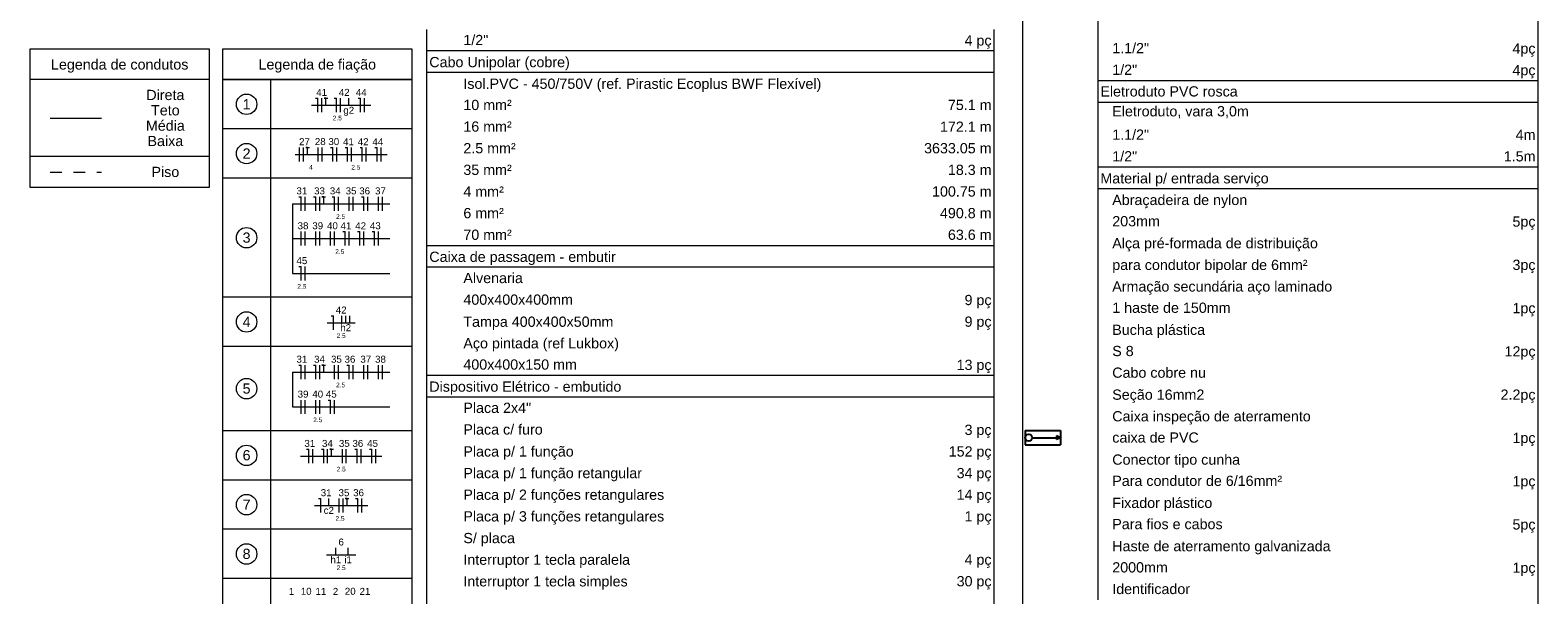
# Model space of a CAD drawing. Header units: feet. Extents: x -18 to 1038, y -110 to 48.
# Tile 13 of 199: x 7 to 23, y -35 to -29. Entities that reach past the tile are written whole.
import ezdxf

# ---------------------------------------------------------------- set-up
doc = ezdxf.new("R2010")
doc.units = ezdxf.units.FT
doc.header["$MEASUREMENT"] = 0
doc.linetypes.add('JIS_02_1.2', pattern=[0.25, 0.125, -0.125])
for name, color, linetype, lineweight in [('DI-Tabelas', 7, 'Continuous', 5), ('EL-Fios (Fase 1)', 7, 'Continuous', 5), ('EL-Fios (Fase 2)', 7, 'Continuous', 5), ('EL-Fios (Fase 3)', 7, 'Continuous', 5), ('EL-Fios (Neutro)', 7, 'Continuous', 5), ('EL-Fios (Retorno)', 7, 'Continuous', 5), ('EL-Fios (Terra)', 7, 'Continuous', 5), ('EL-Textos fios', 7, 'Continuous', 5)]:
    doc.layers.add(name, color=color, linetype=linetype, lineweight=lineweight)
doc.layers.add('P-SIMBOL', color=5, linetype='Continuous')
doc.styles.add('Arial', font='arial.ttf')

msp = doc.modelspace()

# ---------------------------------------------------------------- hatches: boundary and pattern name
at = {"layer": 'P-SIMBOL', "linetype": 'Continuous'}
msp.add_hatch(color=7, dxfattribs=at).paths.add_polyline_path([(17.8476, -33.555), (17.8039, -33.5351), (17.804, -33.5753)])

# ---------------------------------------------------------------- linework, layer by layer
at = {"layer": 'DI-Tabelas'}
for p, q in [((17.4433, -39.9765), (17.4433, -27.1335)), ((22.9834, -27.1335), (22.9834, -39.9765)), ((18.2518, -29.2519), (18.2518, -29.0193)), ((22.9834, -29.0193), (22.9834, -29.2519)), ((11.0325, -29.3974), (11.0325, -29.1648)), ((17.1315, -29.1648), (17.1315, -29.3974)), ((18.2518, -29.4845), (18.2518, -29.2519)), ((22.9834, -29.2519), (22.9834, -29.4845)), ((6.7634, -29.7052), (6.7634, -29.3726)), ((6.7634, -29.3726), (8.6897, -29.3726)), ((8.6897, -29.3726), (8.6897, -29.7052)), ((8.8348, -29.7054), (8.8348, -29.3728)), ((8.8348, -29.3728), (10.8701, -29.3728)), ((10.8701, -29.3728), (10.8701, -29.7054)), ((11.3989, -29.3974), (11.0325, -29.3974)), ((11.0325, -29.63), (11.0325, -29.3974)), ((15.1189, -29.3974), (11.3989, -29.3974)), ((17.1315, -29.3974), (15.1189, -29.3974)), ((17.1315, -29.3974), (17.1315, -29.63)), ((18.2518, -29.7171), (18.2518, -29.4845)), ((22.9834, -29.4845), (22.9834, -29.7171)), ((17.1315, -29.63), (11.0325, -29.63)), ((11.0325, -29.8626), (11.0325, -29.63)), ((17.1315, -29.63), (17.1315, -29.8626)), ((8.6897, -29.7052), (6.7634, -29.7052)), ((6.7634, -30.5328), (6.7634, -29.7052)), ((8.6897, -29.7052), (8.6897, -30.5328)), ((10.8701, -29.7054), (8.8348, -29.7054)), ((8.8348, -30.2354), (8.8348, -29.7054)), ((8.8348, -29.7054), (9.3488, -29.7054)), ((9.3488, -29.7054), (9.3488, -30.2354)), ((9.3488, -29.7054), (10.8701, -29.7054)), ((10.8701, -29.7054), (10.8701, -30.2354)), ((22.0485, -29.7171), (18.2518, -29.7171)), ((18.2518, -29.9497), (18.2518, -29.7171)), ((22.9834, -29.7171), (22.0485, -29.7171)), ((22.9834, -29.7171), (22.9834, -29.9497)), ((11.0325, -30.0952), (11.0325, -29.8626)), ((17.1315, -29.8626), (17.1315, -30.0952)), ((22.9834, -29.9497), (18.2518, -29.9497)), ((18.2518, -30.1823), (18.2518, -29.9497)), ((22.9834, -29.9497), (22.9834, -30.1823)), ((11.0325, -30.3278), (11.0325, -30.0952)), ((17.1315, -30.0952), (17.1315, -30.3278)), ((9.3488, -30.2354), (8.8348, -30.2354)), ((8.8348, -30.7654), (8.8348, -30.2354)), ((10.8701, -30.2354), (9.3488, -30.2354)), ((9.3488, -30.2354), (9.3488, -30.7654)), ((10.8701, -30.2354), (10.8701, -30.7654)), ((11.0325, -30.5604), (11.0325, -30.3278)), ((17.1315, -30.3278), (17.1315, -30.5604)), ((18.2518, -30.4149), (18.2518, -30.1823)), ((22.9834, -30.1823), (22.9834, -30.4149)), ((18.2518, -30.6475), (18.2518, -30.4149)), ((22.9834, -30.4149), (22.9834, -30.6475)), ((7.7464, -30.5328), (6.7634, -30.5328)), ((6.7634, -30.8654), (6.7634, -30.5328)), ((8.6897, -30.5328), (7.7464, -30.5328)), ((8.6897, -30.5328), (8.6897, -30.8654)), ((11.0325, -30.793), (11.0325, -30.5604)), ((17.1315, -30.5604), (17.1315, -30.793)), ((22.0485, -30.6475), (18.2518, -30.6475)), ((18.2518, -30.8801), (18.2518, -30.6475)), ((22.9834, -30.6475), (22.0485, -30.6475)), ((22.9834, -30.6475), (22.9834, -30.8801)), ((9.3488, -30.7654), (8.8348, -30.7654)), ((8.8348, -32.0454), (8.8348, -30.7654)), ((10.8701, -30.7654), (9.3488, -30.7654)), ((9.3488, -30.7654), (9.3488, -32.0454)), ((10.8701, -30.7654), (10.8701, -32.0454)), ((11.0325, -31.0256), (11.0325, -30.793)), ((17.1315, -30.793), (17.1315, -31.0256)), ((7.7464, -30.8654), (6.7634, -30.8654)), ((8.6897, -30.8654), (7.7464, -30.8654)), ((22.9834, -30.8801), (18.2518, -30.8801)), ((18.2518, -31.1127), (18.2518, -30.8801)), ((22.9834, -30.8801), (22.9834, -31.1127)), ((11.0325, -31.2582), (11.0325, -31.0256)), ((17.1315, -31.0256), (17.1315, -31.2582)), ((18.2518, -31.3453), (18.2518, -31.1127)), ((22.9834, -31.1127), (22.9834, -31.3453)), ((11.0325, -31.4908), (11.0325, -31.2582)), ((17.1315, -31.2582), (17.1315, -31.4908)), ((18.2518, -31.5779), (18.2518, -31.3453)), ((22.9834, -31.3453), (22.9834, -31.5779)), ((11.3989, -31.4908), (11.0325, -31.4908)), ((11.0325, -31.7234), (11.0325, -31.4908)), ((15.1189, -31.4908), (11.3989, -31.4908)), ((17.1315, -31.4908), (15.1189, -31.4908)), ((17.1315, -31.4908), (17.1315, -31.7234)), ((18.2518, -31.8105), (18.2518, -31.5779)), ((22.9834, -31.5779), (22.9834, -31.8105)), ((17.1315, -31.7234), (11.0325, -31.7234)), ((11.0325, -31.956), (11.0325, -31.7234)), ((17.1315, -31.7234), (17.1315, -31.956)), ((18.2518, -32.0431), (18.2518, -31.8105)), ((22.9834, -31.8105), (22.9834, -32.0431)), ((9.3488, -32.0454), (8.8348, -32.0454)), ((8.8348, -32.5754), (8.8348, -32.0454)), ((10.8701, -32.0454), (9.3488, -32.0454)), ((9.3488, -32.0454), (9.3488, -32.5754)), ((10.8701, -32.0454), (10.8701, -32.5754)), ((11.0325, -32.1886), (11.0325, -31.956)), ((17.1315, -31.956), (17.1315, -32.1886)), ((18.2518, -32.2757), (18.2518, -32.0431)), ((22.9834, -32.0431), (22.9834, -32.2757)), ((11.0325, -32.4212), (11.0325, -32.1886)), ((17.1315, -32.1886), (17.1315, -32.4212)), ((18.2518, -32.5083), (18.2518, -32.2757)), ((22.9834, -32.2757), (22.9834, -32.5083)), ((11.0325, -32.6538), (11.0325, -32.4212)), ((17.1315, -32.4212), (17.1315, -32.6538)), ((9.3488, -32.5754), (8.8348, -32.5754)), ((8.8348, -33.4804), (8.8348, -32.5754)), ((10.8701, -32.5754), (9.3488, -32.5754)), ((9.3488, -32.5754), (9.3488, -33.4804)), ((10.8701, -32.5754), (10.8701, -33.4804)), ((18.2518, -32.7409), (18.2518, -32.5083)), ((22.9834, -32.5083), (22.9834, -32.7409)), ((11.0325, -32.8864), (11.0325, -32.6538)), ((17.1315, -32.6538), (17.1315, -32.8864)), ((18.2518, -32.9735), (18.2518, -32.7409)), ((22.9834, -32.7409), (22.9834, -32.9735)), ((11.3989, -32.8864), (11.0325, -32.8864)), ((11.0325, -33.119), (11.0325, -32.8864)), ((15.1189, -32.8864), (11.3989, -32.8864)), ((17.1315, -32.8864), (15.1189, -32.8864)), ((17.1315, -32.8864), (17.1315, -33.119)), ((18.2518, -33.2061), (18.2518, -32.9735)), ((22.9834, -32.9735), (22.9834, -33.2061)), ((17.1315, -33.119), (11.0325, -33.119)), ((11.0325, -33.3516), (11.0325, -33.119)), ((17.1315, -33.119), (17.1315, -33.3516)), ((18.2518, -33.4387), (18.2518, -33.2061)), ((22.9834, -33.2061), (22.9834, -33.4387)), ((11.0325, -33.5842), (11.0325, -33.3516)), ((17.1315, -33.3516), (17.1315, -33.5842)), ((9.3488, -33.4804), (8.8348, -33.4804)), ((8.8348, -34.0104), (8.8348, -33.4804)), ((10.8701, -33.4804), (9.3488, -33.4804)), ((9.3488, -33.4804), (9.3488, -34.0104)), ((10.8701, -33.4804), (10.8701, -34.0104)), ((18.2518, -33.6713), (18.2518, -33.4387)), ((22.9834, -33.4387), (22.9834, -33.6713)), ((11.0325, -33.8168), (11.0325, -33.5842)), ((17.1315, -33.5842), (17.1315, -33.8168)), ((18.2518, -33.9039), (18.2518, -33.6713)), ((22.9834, -33.6713), (22.9834, -33.9039)), ((11.0325, -34.0494), (11.0325, -33.8168)), ((17.1315, -33.8168), (17.1315, -34.0494)), ((9.3488, -34.0104), (8.8348, -34.0104)), ((8.8348, -34.5404), (8.8348, -34.0104)), ((10.8701, -34.0104), (9.3488, -34.0104)), ((9.3488, -34.0104), (9.3488, -34.5404)), ((10.8701, -34.0104), (10.8701, -34.5404)), ((11.0325, -34.282), (11.0325, -34.0494)), ((17.1315, -34.0494), (17.1315, -34.282)), ((18.2518, -34.1365), (18.2518, -33.9039)), ((22.9834, -33.9039), (22.9834, -34.1365)), ((18.2518, -34.3691), (18.2518, -34.1365)), ((22.9834, -34.1365), (22.9834, -34.3691)), ((11.0325, -34.5146), (11.0325, -34.282)), ((17.1315, -34.282), (17.1315, -34.5146)), ((18.2518, -34.6017), (18.2518, -34.3691)), ((22.9834, -34.3691), (22.9834, -34.6017)), ((9.3488, -34.5404), (8.8348, -34.5404)), ((8.8348, -35.0704), (8.8348, -34.5404)), ((10.8701, -34.5404), (9.3488, -34.5404)), ((9.3488, -34.5404), (9.3488, -35.0704)), ((10.8701, -34.5404), (10.8701, -35.0704)), ((11.0325, -34.7472), (11.0325, -34.5146)), ((17.1315, -34.5146), (17.1315, -34.7472)), ((18.2518, -34.8343), (18.2518, -34.6017)), ((22.9834, -34.6017), (22.9834, -34.8343)), ((11.0325, -34.9798), (11.0325, -34.7472)), ((17.1315, -34.7472), (17.1315, -34.9798)), ((18.2518, -35.0669), (18.2518, -34.8343)), ((22.9834, -34.8343), (22.9834, -35.0669)), ((11.0325, -35.2124), (11.0325, -34.9798)), ((17.1315, -34.9798), (17.1315, -35.2124)), ((9.3488, -35.0704), (8.8348, -35.0704)), ((8.8348, -36.3504), (8.8348, -35.0704)), ((10.8701, -35.0704), (9.3488, -35.0704)), ((9.3488, -35.0704), (9.3488, -36.3504)), ((10.8701, -35.0704), (10.8701, -36.3504)), ((18.2518, -35.2995), (18.2518, -35.0669)), ((22.9834, -35.0669), (22.9834, -35.2995)), ((11.0325, -35.445), (11.0325, -35.2124)), ((17.1315, -35.2124), (17.1315, -35.445))]:
    msp.add_line(p, q, dxfattribs=at)
at = {"layer": 'DI-Tabelas', "color": 7, "linetype": 'Continuous'}
msp.add_line((6.9799, -30.119), (7.5299, -30.119), dxfattribs=at)
at = {"layer": 'DI-Tabelas', "color": 7, "linetype": 'JIS_02_1.2'}
msp.add_line((6.9799, -30.6991), (7.5299, -30.6991), dxfattribs=at)
at = {"layer": 'DI-Tabelas', "color": 7}
for centre in [(9.0918, -29.9704), (9.0918, -30.5004), (9.0918, -31.4054), (9.0918, -32.3104), (9.0918, -33.0279), (9.0918, -33.7454), (9.0918, -34.2754), (9.0918, -34.8054)]:
    msp.add_circle(centre, 0.11, dxfattribs=at)
at = {"layer": 'EL-Fios (Fase 1)', "color": 7}
for p, q in [((9.7206, -31.1149), (9.7206, -30.9649)), ((9.8787, -31.1149), (9.8787, -30.9649)), ((10.0795, -31.1149), (10.0795, -30.9649)), ((10.1947, -31.1149), (10.1947, -30.9649)), ((10.5108, -31.1149), (10.5108, -30.9649)), ((9.6778, -31.4899), (9.6778, -31.3399)), ((9.8358, -31.4899), (9.8358, -31.3399)), ((9.9938, -31.4899), (9.9938, -31.3399)), ((9.7206, -31.8649), (9.7206, -31.7149)), ((9.7206, -32.9249), (9.7206, -32.7749)), ((9.8787, -32.9249), (9.8787, -32.7749)), ((10.0367, -32.9249), (10.0367, -32.7749)), ((10.3528, -32.9249), (10.3528, -32.7749)), ((10.5108, -32.9249), (10.5108, -32.7749)), ((9.6778, -33.2999), (9.6778, -33.1499)), ((9.8358, -33.2999), (9.8358, -33.1499)), ((10.0367, -33.2999), (10.0367, -33.1499)), ((9.8059, -33.8299), (9.8059, -33.6799)), ((9.9639, -33.8299), (9.9639, -33.6799)), ((10.122, -33.8299), (10.122, -33.6799)), ((10.4809, -33.8299), (10.4809, -33.6799)), ((10.0866, -34.3599), (10.0866, -34.2099))]:
    msp.add_line(p, q, dxfattribs=at)
at = {"layer": 'EL-Fios (Fase 2)', "color": 7}
for p, q in [((10.1034, -30.0549), (10.1034, -29.9049)), ((9.662, -30.5849), (9.662, -30.4349)), ((9.8629, -30.5849), (9.8629, -30.4349)), ((10.3799, -30.5849), (10.3799, -30.4349)), ((10.5537, -31.1149), (10.5537, -30.9649)), ((9.7206, -31.4899), (9.7206, -31.3399)), ((9.8787, -31.4899), (9.8787, -31.3399)), ((10.0367, -31.4899), (10.0367, -31.3399)), ((10.3528, -31.4899), (10.3528, -31.3399)), ((10.3956, -32.9249), (10.3956, -32.7749)), ((10.5537, -32.9249), (10.5537, -32.7749)), ((9.7206, -33.2999), (9.7206, -33.1499)), ((9.8787, -33.2999), (9.8787, -33.1499))]:
    msp.add_line(p, q, dxfattribs=at)
at = {"layer": 'EL-Fios (Fase 3)', "color": 7}
for p, q in [((9.9025, -30.0549), (9.9025, -29.9049)), ((10.3599, -30.0549), (10.3599, -29.9049)), ((9.7049, -30.5849), (9.7049, -30.4349)), ((9.9058, -30.5849), (9.9058, -30.4349)), ((10.0638, -30.5849), (10.0638, -30.4349)), ((10.2219, -30.5849), (10.2219, -30.4349)), ((10.5379, -30.5849), (10.5379, -30.4349)), ((10.2376, -31.1149), (10.2376, -30.9649)), ((10.3956, -31.1149), (10.3956, -30.9649)), ((10.1947, -31.4899), (10.1947, -31.3399)), ((10.5108, -31.4899), (10.5108, -31.3399)), ((10.0795, -32.9249), (10.0795, -32.7749)), ((10.2376, -32.9249), (10.2376, -32.7749)), ((10.1648, -33.8299), (10.1648, -33.6799)), ((10.3229, -33.8299), (10.3229, -33.6799)), ((10.1294, -34.3599), (10.1294, -34.2099)), ((10.3303, -34.3599), (10.3303, -34.2099))]:
    msp.add_line(p, q, dxfattribs=at)
at = {"layer": 'EL-Fios (Neutro)', "color": 7}
for p, q in [((9.8347, -29.9049), (9.8597, -29.9049)), ((9.8597, -30.0549), (9.8597, -29.9049)), ((10.0356, -29.9049), (10.0606, -29.9049)), ((10.0606, -30.0549), (10.0606, -29.9049)), ((10.292, -29.9049), (10.317, -29.9049)), ((10.317, -30.0549), (10.317, -29.9049)), ((9.996, -30.4349), (10.021, -30.4349)), ((10.021, -30.5849), (10.021, -30.4349)), ((10.154, -30.4349), (10.179, -30.4349)), ((10.179, -30.5849), (10.179, -30.4349)), ((10.312, -30.4349), (10.337, -30.4349)), ((10.337, -30.5849), (10.337, -30.4349)), ((10.4701, -30.4349), (10.4951, -30.4349)), ((10.4951, -30.5849), (10.4951, -30.4349)), ((9.6528, -30.9649), (9.6778, -30.9649)), ((9.6778, -31.1149), (9.6778, -30.9649)), ((9.8108, -30.9649), (9.8358, -30.9649)), ((9.8358, -31.1149), (9.8358, -30.9649)), ((10.0117, -30.9649), (10.0367, -30.9649)), ((10.0367, -31.1149), (10.0367, -30.9649)), ((10.3278, -30.9649), (10.3528, -30.9649)), ((10.3528, -31.1149), (10.3528, -30.9649)), ((10.1269, -31.3399), (10.1519, -31.3399)), ((10.1519, -31.4899), (10.1519, -31.3399)), ((10.2849, -31.3399), (10.3099, -31.3399)), ((10.3099, -31.4899), (10.3099, -31.3399)), ((10.4429, -31.3399), (10.4679, -31.3399)), ((10.4679, -31.4899), (10.4679, -31.3399)), ((9.6528, -31.7149), (9.6778, -31.7149)), ((9.6778, -31.8649), (9.6778, -31.7149)), ((10.0027, -32.2449), (10.0277, -32.2449)), ((10.0277, -32.3949), (10.0277, -32.2449)), ((9.6528, -32.7749), (9.6778, -32.7749)), ((9.6778, -32.9249), (9.6778, -32.7749)), ((9.8108, -32.7749), (9.8358, -32.7749)), ((9.8358, -32.9249), (9.8358, -32.7749)), ((10.1697, -32.7749), (10.1947, -32.7749)), ((10.1947, -32.9249), (10.1947, -32.7749)), ((9.9688, -33.1499), (9.9938, -33.1499)), ((9.9938, -33.2999), (9.9938, -33.1499)), ((9.738, -33.6799), (9.763, -33.6799)), ((9.763, -33.8299), (9.763, -33.6799)), ((9.8961, -33.6799), (9.9211, -33.6799)), ((9.9211, -33.8299), (9.9211, -33.6799)), ((10.255, -33.6799), (10.28, -33.6799)), ((10.28, -33.8299), (10.28, -33.6799)), ((10.413, -33.6799), (10.438, -33.6799)), ((10.438, -33.8299), (10.438, -33.6799)), ((9.8643, -34.2099), (9.8893, -34.2099)), ((9.8893, -34.3599), (9.8893, -34.2099)), ((10.2625, -34.2099), (10.2875, -34.2099)), ((10.2875, -34.3599), (10.2875, -34.2099))]:
    msp.add_line(p, q, dxfattribs=at)
at = {"layer": 'EL-Fios (Retorno)', "color": 7}
for p, q in [((10.1909, -29.9799), (10.1909, -29.9049)), ((10.1152, -32.3199), (10.1152, -32.2449)), ((10.158, -32.3199), (10.158, -32.2449)), ((10.2009, -32.3199), (10.2009, -32.2449)), ((9.9768, -34.2849), (9.9768, -34.2099)), ((10.0521, -34.8149), (10.0521, -34.7399)), ((10.1843, -34.8149), (10.1843, -34.7399))]:
    msp.add_line(p, q, dxfattribs=at)
at = {"layer": 'EL-Fios (Terra)', "color": 7}
for points in [[(9.9454, -29.9799), (9.9454, -29.9049), (9.9254, -29.9049), (9.9654, -29.9049)], [(9.7478, -30.5099), (9.7478, -30.4349), (9.7278, -30.4349), (9.7678, -30.4349)], [(9.9215, -31.0399), (9.9215, -30.9649), (9.9015, -30.9649), (9.9415, -30.9649)], [(9.9215, -32.8499), (9.9215, -32.7749), (9.9015, -32.7749), (9.9415, -32.7749)], [(10.0068, -33.7549), (10.0068, -33.6799), (9.9868, -33.6799), (10.0268, -33.6799)], [(10.1723, -34.2849), (10.1723, -34.2099), (10.1523, -34.2099), (10.1923, -34.2099)]]:
    msp.add_lwpolyline(points, dxfattribs=at)
at = {"layer": 'EL-Textos fios', "color": 7}
for p, q in [((9.7918, -29.9799), (10.4271, -29.9799)), ((9.6138, -30.5099), (10.6051, -30.5099)), ((9.5856, -31.0399), (10.6333, -31.0399)), ((9.5856, -31.0399), (9.5856, -31.7899)), ((9.5856, -31.4149), (10.6333, -31.4149)), ((9.5856, -31.7899), (10.6333, -31.7899)), ((9.9598, -32.3199), (10.2591, -32.3199)), ((9.5856, -32.8499), (10.6333, -32.8499)), ((9.5856, -32.8499), (9.5856, -33.2249)), ((9.5856, -33.2249), (10.6333, -33.2249)), ((9.6709, -33.7549), (10.5481, -33.7549)), ((9.8214, -34.2849), (10.3975, -34.2849)), ((9.951, -34.8149), (10.2679, -34.8149))]:
    msp.add_line(p, q, dxfattribs=at)
at = {"layer": 'P-SIMBOL', "color": 7}
for p, q in [((17.4683, -33.4772), (17.4683, -33.6329)), ((17.4683, -33.4772), (17.8476, -33.4772)), ((17.5433, -33.555), (17.804, -33.5552)), ((17.8476, -33.555), (17.8039, -33.5351)), ((17.8039, -33.5351), (17.804, -33.5753)), ((17.8476, -33.555), (17.804, -33.5753)), ((17.8476, -33.4772), (17.8476, -33.6329)), ((17.4683, -33.6329), (17.8476, -33.6329))]:
    msp.add_line(p, q, dxfattribs=at)
msp.add_circle((17.5058, -33.555), 0.0375, dxfattribs=at)

# ---------------------------------------------------------------- texts
at = {"layer": 'DI-Tabelas', "char_height": 0.11, "line_spacing_factor": 0.6, "style": 'Arial'}
for s, insert, width, attachment_point in [('1/2"', (11.4239, -29.3361), 0.53625, 7), ('4 pç', (17.1065, -29.3724), 0.580854, 9), ('   1.1/2"', (18.2768, -29.4232), 1.048521, 7), ('4pç', (22.9584, -29.4595), 0.495503, 9), ('Legenda de condutos', (7.7266, -29.6302), 2.955747, 8), ('Legenda de fiação', (9.8525, -29.6304), 2.528491, 8), ('Cabo Unipolar (cobre)', (11.0575, -29.605), 3.02282, 7), ('   1/2"', (18.2768, -29.6558), 0.792302, 7), ('Isol.PVC - 450/750V (ref. Pirastic Ecoplus BWF Flexível)', (11.4239, -29.8376), 7.702515, 7), ('4pç', (22.9584, -29.6921), 0.495503, 9), ('Direta', (8.2181, -29.9265), 0.819634, 8), ('Eletroduto PVC rosca', (18.2768, -29.8884), 2.955076, 7), ('Teto', (8.2181, -30.0915), 0.614893, 8), ('10 mm²', (11.4239, -30.0339), 1.041479, 7), ('75.1 m', (17.1065, -30.0339), 0.93936, 9), ('   Eletroduto, vara 3,0m', (18.2768, -30.121), 3.193689, 7), ('Média', (8.2181, -30.2565), 0.836905, 8), ('16 mm²', (11.4239, -30.2665), 1.041479, 7), ('172.1 m', (17.1065, -30.2665), 1.110229, 9), ('Baixa', (8.2181, -30.4215), 0.768826, 8), ('2.5 mm²', (11.4239, -30.4991), 1.126829, 7), ('   1.1/2"', (18.2768, -30.3536), 1.048521, 7), ('4m', (22.9584, -30.3536), 0.426921, 9), ('3633.05 m', (17.1065, -30.4991), 1.451966, 9), ('   1/2"', (18.2768, -30.5862), 0.792302, 7), ('1.5m', (22.9584, -30.5862), 0.68314, 9), ('Piso', (8.2181, -30.7541), 0.597957, 8), ('35 mm²', (11.4239, -30.7317), 1.041479, 7), ('18.3 m', (17.1065, -30.7317), 0.93936, 9), ('4 mm²', (11.4239, -30.9643), 0.87061, 7), ('Material p/ entrada serviço', (18.2768, -30.8551), 3.62061, 7), ('100.75 m', (17.1065, -30.9643), 1.281098, 9), ('   Abraçadeira de nylon', (18.2768, -31.0877), 3.159985, 7), ('6 mm²', (11.4239, -31.1969), 0.87061, 7), ('490.8 m', (17.1065, -31.1969), 1.110229, 9), ('   203mm', (18.2768, -31.284), 1.280762, 7), ('70 mm²', (11.4239, -31.4295), 1.041479, 7), ('63.6 m', (17.1065, -31.4295), 0.93936, 9), ('5pç', (22.9584, -31.3203), 0.495503, 9), ('   Alça pré-formada de distribuição', (18.2768, -31.5529), 4.679527, 7), ('Caixa de passagem - embutir', (11.0575, -31.6984), 4.013659, 7), ('   para condutor bipolar de 6mm²', (18.2768, -31.7855), 4.457348, 7), ('Alvenaria', (11.4239, -31.8947), 1.281098, 7), ('3pç', (22.9584, -31.7855), 0.495503, 9), ('   Armação secundária aço laminado', (18.2768, -32.0181), 4.987561, 7), ('400x400x400mm', (11.4239, -32.1273), 2.357454, 7), ('9 pç', (17.1065, -32.1636), 0.580854, 9), ('   1 haste de 150mm', (18.2768, -32.2144), 2.801143, 7), ('1pç', (22.9584, -32.2507), 0.495503, 9), ('Tampa 400x400x50mm', (11.4239, -32.3962), 3.228399, 7), ('9 pç', (17.1065, -32.3962), 0.580854, 9), ('   Bucha plástica', (18.2768, -32.4833), 2.254832, 7), ('Aço pintada (ref Lukbox)', (11.4239, -32.6288), 3.34779, 7), ('   S 8', (18.2768, -32.6796), 0.717348, 7), ('12pç', (22.9584, -32.7159), 0.666372, 9), ('400x400x150 mm', (11.4239, -32.8251), 2.442805, 7), ('13 pç', (17.1065, -32.8614), 0.751723, 9), ('   Cabo cobre nu', (18.2768, -32.9122), 2.271768, 7), ('Dispositivo Elétrico - embutido', (11.0575, -33.094), 4.133049, 7), ('   Seção 16mm2', (18.2768, -33.1811), 2.237561, 7), ('2.2pç', (22.9584, -33.1811), 0.751723, 9), ('Placa 2x4"', (11.4239, -33.2903), 1.458841, 7), ('Placa c/ furo', (11.4239, -33.5229), 1.708018, 7), ('3 pç', (17.1065, -33.5592), 0.580854, 9), ('   Caixa inspeção de aterramento', (18.2768, -33.4137), 4.526265, 7), ('   caixa de PVC', (18.2768, -33.61), 2.118171, 7), ('1pç', (22.9584, -33.6463), 0.495503, 9), ('Placa p/ 1 função', (11.4239, -33.7918), 2.374558, 7), ('152 pç', (17.1065, -33.7918), 0.922591, 9), ('   Conector tipo cunha', (18.2768, -33.8789), 3.00622, 7), ('Placa p/ 1 função retangular', (11.4239, -34.0244), 3.843293, 7), ('34 pç', (17.1065, -34.0244), 0.751723, 9), ('   Para condutor de 6/16mm²', (18.2768, -34.0752), 3.911037, 7), ('1pç', (22.9584, -34.1115), 0.495503, 9), ('Placa p/ 2 funções retangulares', (11.4239, -34.257), 4.321692, 7), ('14 pç', (17.1065, -34.257), 0.751723, 9), ('   Fixador plástico', (18.2768, -34.3441), 2.408095, 7), ('Placa p/ 3 funções retangulares', (11.4239, -34.4896), 4.321692, 7), ('1 pç', (17.1065, -34.4896), 0.580854, 9), ('   Para fios e cabos', (18.2768, -34.5404), 2.630442, 7), ('5pç', (22.9584, -34.5767), 0.495503, 9), ('S/ placa', (11.4239, -34.7222), 1.110396, 7), ('   Haste de aterramento galvanizada', (18.2768, -34.8093), 4.953354, 7), ('Interruptor 1 tecla paralela', (11.4239, -34.9548), 3.586402, 7), ('4 pç', (17.1065, -34.9548), 0.580854, 9), ('   2000mm', (18.2768, -35.0056), 1.451631, 7), ('Interruptor 1 tecla simples', (11.4239, -35.1874), 3.535091, 7), ('1pç', (22.9584, -35.0419), 0.495503, 9), ('30 pç', (17.1065, -35.1874), 0.751723, 9), ('   Identificador', (18.2768, -35.2382), 1.929863, 7)]:
    msp.add_mtext(s, dxfattribs=dict(at, insert=insert, width=width, attachment_point=attachment_point))
at = {"layer": 'DI-Tabelas', "color": 7, "char_height": 0.11, "width": 0.170869, "attachment_point": 8, "line_spacing_factor": 0.6, "style": 'Arial'}
for s, insert in [('1', (9.0918, -30.0254)), ('2', (9.0918, -30.5554)), ('3', (9.0918, -31.4604)), ('4', (9.0918, -32.3654)), ('5', (9.0918, -33.0829)), ('6', (9.0918, -33.8004)), ('7', (9.0918, -34.3304)), ('8', (9.0918, -34.8604))]:
    msp.add_mtext(s, dxfattribs=dict(at, insert=insert))
at = {"layer": 'EL-Textos fios', "color": 7, "attachment_point": 8, "line_spacing_factor": 0.6, "style": 'Arial'}
for s, insert, char_height, width in [('41', (9.9, -29.8801), 0.075, 0.233003), ('42', (10.1424, -29.8801), 0.075, 0.233003), ('44', (10.326, -29.8801), 0.075, 0.233003), ('g2', (10.1909, -30.0946), 0.075, 0.233003), ('2.5', (10.0677, -30.1439), 0.05, 0.194131), ('27', (9.7149, -30.4101), 0.075, 0.233003), ('28', (9.8844, -30.4101), 0.075, 0.233003), ('30', (10.0299, -30.4101), 0.075, 0.233003), ('41', (10.1879, -30.4101), 0.075, 0.233003), ('42', (10.346, -30.4101), 0.075, 0.233003), ('44', (10.504, -30.4101), 0.075, 0.233003), ('4', (9.7839, -30.6739), 0.05, 0.077668), ('2.5', (10.267, -30.6739), 0.05, 0.194131), ('31', (9.6867, -30.9401), 0.075, 0.233003), ('33', (9.8762, -30.9401), 0.075, 0.233003), ('34', (10.0456, -30.9401), 0.075, 0.233003), ('35', (10.2162, -30.9401), 0.075, 0.233003), ('36', (10.3617, -30.9401), 0.075, 0.233003), ('37', (10.5322, -30.9401), 0.075, 0.233003), ('2.5', (10.1032, -31.2039), 0.05, 0.194131), ('38', (9.6992, -31.3151), 0.075, 0.233003), ('39', (9.8572, -31.3151), 0.075, 0.233003), ('40', (10.0153, -31.3151), 0.075, 0.233003), ('41', (10.1608, -31.3151), 0.075, 0.233003), ('42', (10.3188, -31.3151), 0.075, 0.233003), ('43', (10.4769, -31.3151), 0.075, 0.233003), ('45', (9.6867, -31.6901), 0.075, 0.233003), ('2.5', (10.0943, -31.5789), 0.05, 0.194131), ('2.5', (9.6867, -31.9539), 0.05, 0.194131), ('42', (10.1095, -32.2201), 0.075, 0.233003), ('2.5', (10.1095, -32.4839), 0.05, 0.194131), ('h2', (10.158, -32.4099), 0.075, 0.233003), ('31', (9.6867, -32.7501), 0.075, 0.233003), ('34', (9.8762, -32.7501), 0.075, 0.233003), ('35', (10.0581, -32.7501), 0.075, 0.233003), ('36', (10.2037, -32.7501), 0.075, 0.233003), ('37', (10.3742, -32.7501), 0.075, 0.233003), ('38', (10.5322, -32.7501), 0.075, 0.233003), ('39', (9.6992, -33.1251), 0.075, 0.233003), ('40', (9.8572, -33.1251), 0.075, 0.233003), ('45', (10.0028, -33.1251), 0.075, 0.233003), ('2.5', (10.1032, -33.0139), 0.05, 0.194131), ('2.5', (9.8572, -33.3889), 0.05, 0.194131), ('31', (9.772, -33.6551), 0.075, 0.233003), ('34', (9.9614, -33.6551), 0.075, 0.233003), ('35', (10.1434, -33.6551), 0.075, 0.233003), ('36', (10.2889, -33.6551), 0.075, 0.233003), ('45', (10.447, -33.6551), 0.075, 0.233003), ('2.5', (10.1095, -33.9189), 0.05, 0.194131), ('31', (9.9482, -34.1851), 0.075, 0.233003), ('35', (10.1394, -34.1851), 0.075, 0.233003), ('36', (10.2964, -34.1851), 0.075, 0.233003), ('c2', (9.9768, -34.3749), 0.075, 0.221341), ('2.5', (10.0973, -34.4489), 0.05, 0.194131), ('6', (10.1095, -34.7151), 0.075, 0.116502), ('h1', (10.0521, -34.9049), 0.075, 0.233003), ('i1', (10.1843, -34.9049), 0.075, 0.163034), ('2.5', (10.1095, -34.9789), 0.05, 0.194131), ('1', (9.5749, -35.2451), 0.075, 0.116502), ('10', (9.7329, -35.2451), 0.075, 0.233003), ('11', (9.891, -35.2451), 0.075, 0.233003), ('2', (10.049, -35.2451), 0.075, 0.116502), ('20', (10.207, -35.2451), 0.075, 0.233003), ('21', (10.3651, -35.2451), 0.075, 0.233003)]:
    msp.add_mtext(s, dxfattribs=dict(at, insert=insert, char_height=char_height, width=width))

doc.saveas('drawing.dxf')
